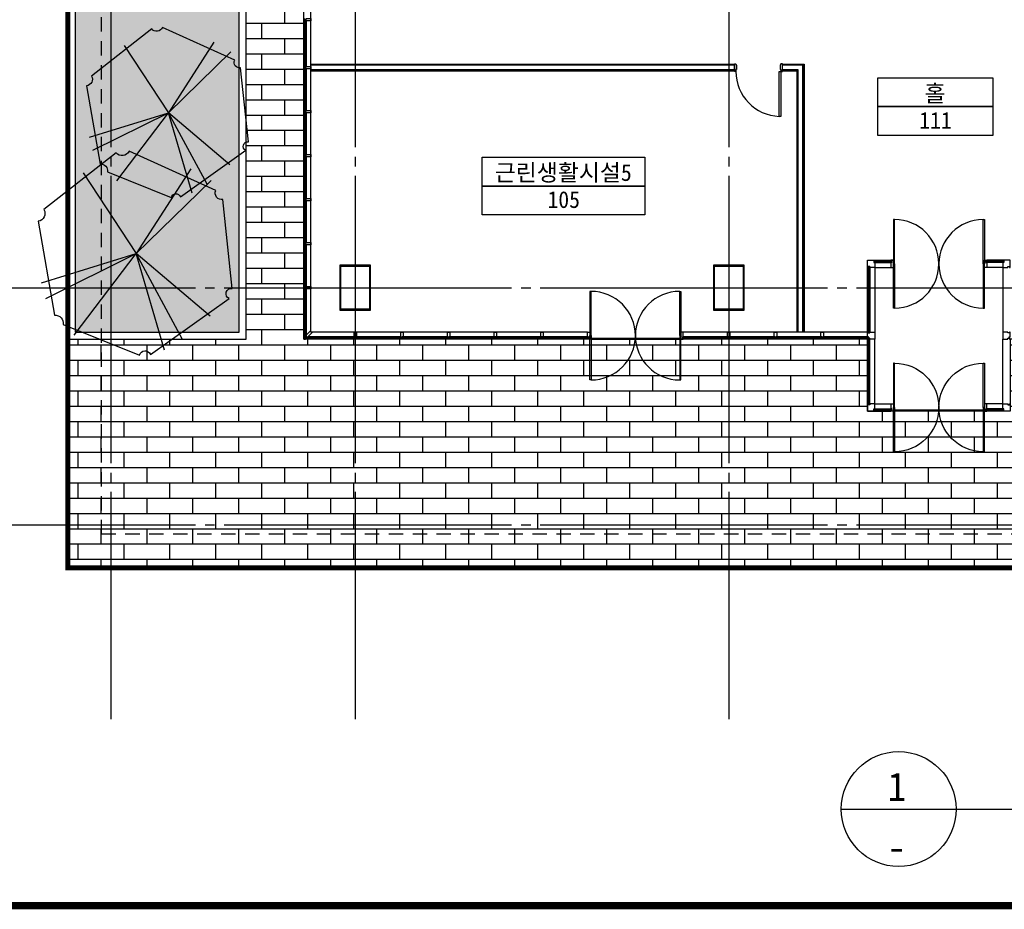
# Model space of a CAD drawing. Header units: millimetres. Extents: x 3753571 to 3837671, y -5256172 to -5196772.
# Tile 2 of 10: x 3771529 to 3792088, y -5254297 to -5235713. Entities that reach past the tile are written whole.
import ezdxf
from ezdxf.enums import TextEntityAlignment as Align

# ---------------------------------------------------------------- set-up
doc = ezdxf.new("R2010")
doc.units = ezdxf.units.MM
doc.header["$MEASUREMENT"] = 0
for name, pattern in [('ACAD_ISO05W100', [34, 24, -3, 0.5, -3, 0.5, -3]), ('CEN', [66, 60, -2, 2, -2]), ('HID', [5, 3, -2])]:
    doc.linetypes.add(name, pattern=pattern)
doc.layers.get('0').update_dxf_attribs({"linetype": 'CONTINUOUS'})
for name, color, linetype in [('3', 3, 'CONTINUOUS'), ('A_GE_FORM', 7, 'CONTINUOUS'), ('CEN', 13, 'CEN'), ('DO', 7, 'CONTINUOUS'), ('door', 4, 'CONTINUOUS'), ('FIN', 6, 'CONTINUOUS'), ('HA1', 8, 'CONTINUOUS'), ('HI', 4, 'HID'), ('PR', 3, 'ACAD_ISO05W100'), ('RBO', 1, 'CONTINUOUS'), ('SHEET_SD', 7, 'CONTINUOUS'), ('SY', 1, 'CONTINUOUS'), ('TE2', 2, 'CONTINUOUS'), ('WA1', 2, 'CONTINUOUS'), ('WA3', 7, 'CONTINUOUS'), ('WIN1', 4, 'CONTINUOUS'), ('WIN2', 9, 'CONTINUOUS')]:
    doc.layers.add(name, color=color, linetype=linetype)
doc.styles.add('돋움체', font='txt')

# ---------------------------------------------------------------- blocks, each defined once
blk = doc.blocks.new('CW-1')
at = {"layer": 'door'}
for points in [[(704860, -1026992), (704879, -1026992), (704879, -1026980), (704829, -1026980), (704829, -1026992), (704848, -1026992)], [(704848, -1027028), (704829, -1027028), (704829, -1027130), (704879, -1027130), (704879, -1027028), (704860, -1027028)], [(704848, -1026992), (704848, -1027028)], [(704860, -1026992), (704860, -1027028)]]:
    blk.add_lwpolyline(points, dxfattribs=at)
blk = doc.blocks.new('CW-2')
at = {"layer": 'WIN1'}
blk.add_lwpolyline([(705467, -982124), (705441, -982124), (705477, -982160), (705503, -982160), (705605, -982262), (705570, -982262), (705570, -982297), (705468, -982195), (705468, -982168), (705432, -982132), (705432, -982159), (705420, -982147), (705420, -982112), (705455, -982112), (705467, -982124)], dxfattribs=at)
blk = doc.blocks.new('D_1000 (160)')
at = {"layer": 'DO'}
for points in [[(734025, -989767), (734025, -989847), (734010, -989847), (734010, -989887), (733980, -989887), (733980, -989727), (734010, -989727), (734025, -989767)], [(734935, -989767), (734935, -989847), (734950, -989847), (734950, -989887), (734980, -989887), (734980, -989727), (734950, -989727), (734935, -989767)]]:
    blk.add_lwpolyline(points, dxfattribs=at)
blk.add_lwpolyline([(734950, -989887), (734950, -990826), (734915, -990826), (734915, -989887)], close=True, dxfattribs=at)
blk.add_arc((734950, -989887), 940, 180, 267.8662, dxfattribs=at)
blk = doc.blocks.new('CW-3')
at = {"layer": 'door'}
for points in [[(723064, -1003919), (723045, -1003919), (723045, -1003817), (723095, -1003817), (723095, -1003919), (723095, -1003919)], [(723095, -1003955), (723095, -1003955), (723095, -1003967), (723045, -1003967), (723045, -1003955), (723064, -1003955)], [(723064, -1003955), (723064, -1003919)], [(723095, -1003955), (723095, -1003919)]]:
    blk.add_lwpolyline(points, dxfattribs=at)
blk = doc.blocks.new('DO_2000')
at = {"layer": 'HA1'}
for p, q in [((636242, -1005289), (636242, -1005439)), ((636267, -1005419), (638117, -1005419)), ((636267, -1005439), (638117, -1005439))]:
    blk.add_line(p, q, dxfattribs=at)
at = {"layer": 'WIN1'}
for points in [[(636267, -1004439), (636242, -1004439), (636242, -1005364), (636267, -1005364)], [(638117, -1004439), (638142, -1004439), (638142, -1005364), (638117, -1005364)], [(636267, -1006289), (636242, -1006289), (636242, -1005364), (636267, -1005364)], [(638117, -1006289), (638142, -1006289), (638142, -1005364), (638117, -1005364)]]:
    blk.add_lwpolyline(points, close=True, dxfattribs=at)
for centre, start, end in [((636267, -1005364), 270, 90), ((638117, -1005364), 90, 270)]:
    blk.add_arc(centre, 925, start, end, dxfattribs=at)
at = {"layer": 'HA1'}
blk.add_blockref('CW-3', (-86853, -1472), dxfattribs=at)
at = {"layer": 'HA1', "xscale": -1}
blk.add_blockref('CW-3', (1361237, -1472), dxfattribs=at)
blk = doc.blocks.new('d_1900 1')
at = {"layer": 'HA1'}
blk.add_line((723707, -1182920), (723707, -1182770), dxfattribs=at)
at = {"layer": 'WIN1'}
for points in [[(721832, -1181920), (721807, -1181920), (721807, -1182845), (721832, -1182845)], [(723682, -1181920), (723707, -1181920), (723707, -1182845), (723682, -1182845)], [(721832, -1183770), (721807, -1183770), (721807, -1182845), (721832, -1182845)], [(723682, -1183770), (723707, -1183770), (723707, -1182845), (723682, -1182845)]]:
    blk.add_lwpolyline(points, close=True, dxfattribs=at)
for centre, start, end in [((721832, -1182845), 270, 90), ((723682, -1182845), 90, 270)]:
    blk.add_arc(centre, 925, start, end, dxfattribs=at)
at = {"layer": 'HA1', "xscale": -1, "rotation": 180}
blk.add_blockref('CW-3', (-1288, -2186737), dxfattribs=at)
at = {"layer": 'HA1', "rotation": 180}
blk.add_blockref('CW-3', (1446802, -2186737), dxfattribs=at)
blk = doc.blocks.new('청단풍_2')
at = {"color": 244}
for p in [(-0.2569, 0.39), (0.2642, 0.4102), (0.3628, 0.3538), (-0.4569, -0.1413), (-0.4372, -0.2178), (-0.2992, -0.3949), (0.1374, -0.4673), (0.2247, -0.415), (0.3571, -0.3023)]:
    blk.add_line(p, (0, 0), dxfattribs=at)
blk.add_lwpolyline([(0.4191, 0.2612, -0.619265), (0.3853, 0.3055), (-0.0344, 0.4947, -0.546637), (-0.0964, 0.4866), (-0.4457, 0.2129, -0.535549), (-0.4738, 0.1566), (-0.395, -0.2983, -0.500177), (-0.3527, -0.3426), (0.0163, -0.4915, -0.719746), (0.0698, -0.4875), (0.4501, -0.2178, -0.913641), (0.4642, -0.1695)], format="xyb", close=True)
blk = doc.blocks.new('sheet _서영')
at = {"layer": 'A_GE_FORM', "const_width": 1.5}
blk.add_lwpolyline([(-361868.49, -1059038.93), (-362670.49, -1059038.93), (-362670.49, -1058483.93), (-361868.49, -1058483.93)], close=True, dxfattribs=at)

msp = doc.modelspace()

# ---------------------------------------------------------------- hatches: boundary and pattern name
at = {"layer": 'HA1', "ltscale": 1000}
h = msp.add_hatch(dxfattribs=at)
h.set_pattern_fill('AR-BRSTD', color=256, scale=120)
h.set_pattern_definition([(0, (2862666.85, -4093561.58), (0, 320.04), []), (90, (2862666.85, -4093561.6), (-480, 320.04), [320.04, -320.04])])
h.paths.add_polyline_path([(3778334.29, -5217262.953), (3772534.29, -5217262.953), (3772534.29, -5221037.953), (3776259.29, -5221037.953), (3776259.29, -5242387.953), (3772534.29, -5242387.953), (3772534.29, -5247162.953), (3815734.29, -5247162.953), (3815734.29, -5217262.953), (3802234.29, -5217262.953)])
h.paths.add_polyline_path([(3810809.29, -5221037.953), (3810809.29, -5242387.953), (3792209.289, -5242387.953), (3792209.289, -5243887.952), (3789234.29, -5243887.953), (3789234.29, -5242387.953), (3777459.29, -5242387.953), (3777459.29, -5221037.953)], flags=16)
h.paths.add_polyline_path([(3786634.29, -5221662.953), (3786634.29, -5222562.953), (3786034.29, -5222562.953), (3786034.29, -5221662.953)], flags=0)
h.paths.add_polyline_path([(3793834.29, -5221662.953), (3794434.29, -5221662.953), (3794434.29, -5222562.953), (3793934.29, -5222562.953), (3793934.29, -5226662.953), (3794434.29, -5226662.953), (3794434.29, -5226762.953), (3793834.29, -5226762.953), (3793834.29, -5222562.953)], flags=0)
h.paths.add_polyline_path([(3778834.29, -5221662.953), (3778834.29, -5222562.953), (3778234.29, -5222562.953), (3778234.29, -5221662.953)], flags=0)
h.paths.add_polyline_path([(3785084.29, -5228562.953), (3789334.29, -5228562.953), (3789334.29, -5229562.953), (3789234.29, -5229562.953), (3789134.29, -5229562.953), (3789134.29, -5230862.953), (3789234.29, -5230862.953), (3789334.29, -5230862.953), (3789334.29, -5232562.953), (3789234.29, -5232562.953), (3789134.29, -5232562.953), (3789134.29, -5233862.953), (3789234.29, -5233862.953), (3789334.29, -5233862.953), (3789334.29, -5234862.953), (3785084.29, -5234862.953)], flags=0)
h.paths.add_polyline_path([(3789304.29, -5228592.953), (3789304.29, -5229532.953), (3789234.29, -5229532.953), (3789234.29, -5228662.953), (3786534.29, -5228662.953), (3786534.29, -5234762.953), (3789234.29, -5234762.953), (3789234.29, -5233892.953), (3789304.29, -5233892.953), (3789304.29, -5234832.953), (3784864.29, -5234832.953), (3784864.29, -5231942.953), (3784934.29, -5231942.953), (3784934.29, -5234762.953), (3786534.29, -5234762.953), (3786534.29, -5228662.953), (3784934.29, -5228662.953), (3784934.29, -5231132.953), (3784864.29, -5231132.953), (3784864.29, -5228592.953)], flags=0)
h.paths.add_polyline_path([(3782889.29, -5228562.953), (3782934.29, -5228562.953), (3783084.29, -5228562.953), (3783084.29, -5229982.953), (3782984.29, -5229982.953), (3782889.29, -5229982.953), (3782889.29, -5231082.953), (3782984.29, -5231082.953), (3783084.29, -5231082.953), (3783084.29, -5232342.953), (3782984.29, -5232342.953), (3782889.29, -5232342.953), (3782889.29, -5233442.953), (3782993.332, -5233442.953), (3783093.332, -5233442.953), (3783084.29, -5234862.953), (3782889.29, -5234862.953), (3782889.29, -5234762.953), (3778834.29, -5234762.953), (3778134.29, -5234762.953), (3778134.29, -5234262.953), (3778834.29, -5234262.953), (3778834.29, -5234572.953), (3782794.29, -5234572.953), (3782803.332, -5233472.953), (3782889.29, -5233472.953), (3782889.29, -5232342.953), (3782764.29, -5232342.953), (3782764.29, -5231837.953), (3781624.29, -5231837.953), (3781624.29, -5233442.953), (3781474.29, -5233442.953), (3780874.29, -5233442.953), (3780874.29, -5231837.953), (3779409.29, -5231837.953), (3779409.29, -5233037.953), (3779379.29, -5233037.953), (3779259.29, -5233037.953), (3779259.29, -5233007.953, 0.052994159), (3779245.885, -5232881.833), (3778667.054, -5233036.931), (3778659.29, -5233007.953), (3778659.29, -5233037.953), (3778509.29, -5233037.953), (3778359.29, -5233037.953), (3778359.29, -5233007.953, 0.052994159), (3778345.885, -5232881.833), (3777767.054, -5233036.931), (3777759.29, -5233007.953), (3778338.845, -5232852.661), (3778346.61, -5232881.639), (3778345.885, -5232881.833, -0.052994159), (3778359.29, -5233007.953), (3778479.29, -5233007.953), (3778479.29, -5231837.953), (3781474.29, -5231837.953), (3781474.29, -5233442.953), (3781624.29, -5233442.953), (3781624.29, -5231837.953), (3782764.29, -5231837.953), (3782764.29, -5232342.953), (3782889.29, -5232342.953), (3782889.29, -5231082.953), (3782764.29, -5231082.953), (3782764.29, -5231587.953), (3781624.29, -5231587.953), (3781624.29, -5229982.953), (3781474.29, -5229982.953), (3781474.29, -5231587.953), (3778479.29, -5231587.953), (3778479.29, -5231467.953), (3778479.29, -5230417.953), (3778359.29, -5230417.953, -0.052994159), (3778345.885, -5230544.072), (3778346.61, -5230544.266), (3778338.845, -5230573.244), (3777759.29, -5230417.953), (3777609.29, -5230417.953), (3777609.29, -5230387.953), (3777759.29, -5230387.953), (3777759.29, -5230417.953), (3777767.054, -5230388.975), (3778345.885, -5230544.072, 0.052994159), (3778359.29, -5230417.953), (3778359.29, -5230387.953), (3778509.29, -5230387.953), (3778659.29, -5230387.953), (3778659.29, -5230417.953), (3778667.054, -5230388.975), (3779245.885, -5230544.072, 0.052994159), (3779259.29, -5230417.953), (3779259.29, -5230387.953), (3779409.29, -5230387.953), (3779409.29, -5230417.953), (3779409.29, -5231587.953), (3780874.29, -5231587.953), (3780874.29, -5229982.953), (3781474.29, -5229982.953), (3781624.29, -5229982.953), (3781624.29, -5231587.953), (3782764.29, -5231587.953), (3782764.29, -5231082.953), (3782889.29, -5231082.953), (3782889.29, -5229952.953), (3782794.29, -5229952.953), (3782794.29, -5228852.953), (3778834.29, -5228852.953), (3778834.29, -5229162.953), (3778134.29, -5229162.953), (3778134.29, -5228662.953), (3778834.29, -5228662.953), (3782889.29, -5228662.953)], flags=0)
h.paths.add_polyline_path([(3792384.29, -5228562.953), (3795384.29, -5228562.953), (3795384.29, -5231162.953), (3798884.29, -5231162.953), (3798884.29, -5231062.953), (3799334.542, -5231062.953), (3799334.542, -5231162.953), (3795384.29, -5231162.953), (3795384.29, -5234862.953), (3792384.29, -5234862.953)], flags=0)
h.paths.add_polyline_path([(3795854.29, -5228592.953), (3795854.29, -5228662.953), (3792584.29, -5228662.953), (3792584.29, -5234762.953), (3795954.29, -5234762.953), (3795954.29, -5234832.953), (3792414.29, -5234832.953), (3792414.29, -5228592.953)], flags=0)
h.paths.add_polyline_path([(3782984.29, -5231112.953), (3783054.29, -5231112.953), (3783054.29, -5232312.953), (3782984.29, -5232312.953)], flags=0)
h.paths.add_polyline_path([(3789234.29, -5230892.953), (3789304.29, -5230892.953), (3789304.29, -5232532.953), (3789234.29, -5232532.953)], flags=0)
h.paths.add_polyline_path([(3779379.29, -5231467.953), (3779379.29, -5231587.953), (3778509.29, -5231587.953), (3778509.29, -5231467.953)], flags=0)
h.paths.add_polyline_path([(3796914.29, -5228592.953), (3799554.29, -5228592.953), (3799554.29, -5228662.953), (3796914.29, -5228662.953)], flags=0)
h.paths.add_polyline_path([(3801634.29, -5221662.953), (3802234.29, -5221662.953), (3802234.29, -5222562.953), (3801634.29, -5222562.953)], flags=0)
h.paths.add_polyline_path([(3800614.29, -5228592.953), (3802154.29, -5228592.953), (3802154.29, -5228662.953), (3801584.29, -5228662.953), (3801584.29, -5234762.953), (3803184.29, -5234762.953), (3803184.29, -5228662.953), (3802964.29, -5228662.953), (3802964.29, -5228592.953), (3803404.29, -5228592.953), (3803404.29, -5234832.953), (3796764.29, -5234832.953), (3796764.29, -5234762.953), (3801584.29, -5234762.953), (3801584.29, -5228662.953), (3800614.29, -5228662.953)], flags=0)
h.paths.add_polyline_path([(3793834.29, -5236662.953), (3794434.29, -5236662.953), (3794434.29, -5236762.953), (3793934.29, -5236762.953), (3793934.29, -5240862.953), (3794434.29, -5240862.953), (3794434.29, -5241762.953), (3793834.29, -5241762.953), (3793834.29, -5240862.953)], flags=0)
h.paths.add_polyline_path([(3786634.29, -5240862.953), (3786634.29, -5241762.953), (3786034.29, -5241762.953), (3786034.29, -5240862.953)], flags=0)
h.paths.add_polyline_path([(3778834.29, -5240862.953), (3778834.29, -5241762.953), (3778234.29, -5241762.953), (3778234.29, -5240862.953)], flags=0)
h.paths.add_polyline_path([(3809434.29, -5221662.953), (3810034.29, -5221662.953), (3810034.29, -5222562.953), (3809434.29, -5222562.953)], flags=0)
h.paths.add_polyline_path([(3809434.29, -5228662.953), (3810134.29, -5228662.953), (3810134.29, -5229162.953), (3809434.29, -5229162.953)], flags=0)
h.paths.add_polyline_path([(3801634.29, -5240862.953), (3802234.29, -5240862.953), (3802234.29, -5241762.953), (3801634.29, -5241762.953)], flags=0)
h.paths.add_polyline_path([(3809434.29, -5234262.953), (3810134.29, -5234262.953), (3810134.29, -5234762.953), (3809434.29, -5234762.953)], flags=0)
h.paths.add_polyline_path([(3809434.29, -5240862.953), (3810034.29, -5240862.953), (3810034.29, -5241762.953), (3809434.29, -5241762.953)], flags=0)
at = {"layer": 'HA1'}
h = msp.add_hatch(dxfattribs=at)
h.set_pattern_fill('AR-SAND', color=256, scale=150)
h.set_pattern_definition([(37.5, (2862666.85, -4093561.58), (-9.449004, 289.023565), [0, -228, 0, -255, 0, -243.75]), (7.5, (2862666.85, -4093561.58), (265.46651, 423.32191), [0, -123, 0, -205.5, 0, -78.75]), (327.5, (2862482.35, -4093561.58), (467.12128, 0.84886), [0, -75, 0, -270, 0, -352.5]), (317.5, (2862482.35, -4093561.58), (450.91899, 131.65133), [0, -37.5, 0, -177, 0, -202.5])])
h.paths.add_polyline_path([(3772684.29, -5242237.953), (3776109.29, -5242237.953), (3776109.29, -5221187.953), (3772684.29, -5221187.953)])

# ---------------------------------------------------------------- linework, layer by layer
at = {"layer": 'CEN', "ltscale": 100}
for p, q in [((3773434.29, -5205977.477), (3773434.29, -5250325.917)), ((3778534.29, -5205977.477), (3778534.29, -5250325.917)), ((3786334.29, -5205977.477), (3786334.29, -5250325.917)), ((3769198.874, -5241312.953), (3820057.54, -5241312.953)), ((3769198.874, -5246262.953), (3820057.54, -5246262.953))]:
    msp.add_line(p, q, dxfattribs=at)
at = {"layer": 'FIN'}
for points in [[(3777609.29, -5236638.953), (3786454.29, -5236638.953), (3786454.29, -5236786.953), (3777609.29, -5236786.953)], [(3777609.29, -5236650.953), (3786454.29, -5236650.953)], [(3787760.29, -5242237.953), (3787760.29, -5236786.953), (3787454.29, -5236786.953), (3787454.29, -5236638.953), (3787908.29, -5236638.953), (3787908.29, -5242237.953)], [(3787454.29, -5236650.953), (3787896.29, -5236650.953), (3787896.29, -5242237.953)], [(3786454.29, -5236774.953), (3777609.29, -5236774.953)], [(3787772.29, -5242237.953), (3787772.29, -5236774.953), (3787454.29, -5236774.953)]]:
    msp.add_lwpolyline(points, dxfattribs=at)
for points in [[(3778214.289, -5241782.94), (3778854.289, -5241782.94), (3778854.289, -5240842.94), (3778214.289, -5240842.94)], [(3786014.298, -5241782.953), (3786654.298, -5241782.953), (3786654.298, -5240842.953), (3786014.298, -5240842.953)]]:
    msp.add_lwpolyline(points, close=True, dxfattribs=at)
at = {"layer": 'HA1'}
for p, q in [((3783434.289, -5242237.953), (3783434.29, -5242387.953)), ((3783459.289, -5242367.953), (3785309.289, -5242367.953)), ((3783459.289, -5242387.953), (3785309.289, -5242387.953))]:
    msp.add_line(p, q, dxfattribs=at)
msp.add_lwpolyline([(3772534.29, -5242387.953), (3776259.29, -5242387.953), (3776259.29, -5221037.953), (3772534.29, -5221037.953), (3772534.29, -5242387.953)], dxfattribs=at)
at = {"layer": 'HA1', "ltscale": 1000}
msp.add_lwpolyline([(3789234.29, -5243887.953), (3789234.29, -5242387.953), (3777459.29, -5242387.953), (3777459.29, -5221037.953), (3810809.29, -5221037.953), (3810809.29, -5221037.953), (3810809.29, -5242387.953), (3792209.289, -5242387.953), (3792209.289, -5243887.952), (3789234.29, -5243887.953)], dxfattribs=at)
at = {"layer": 'HA1'}
msp.add_lwpolyline([(3772684.29, -5242237.953), (3776109.29, -5242237.953), (3776109.29, -5221187.953), (3772684.29, -5221187.953)], close=True, dxfattribs=at)
at = {"layer": 'HI', "ltscale": 100}
msp.add_lwpolyline([(3802234.29, -5216962.953), (3815034.29, -5216962.953), (3815034.29, -5246462.953), (3773234.29, -5246462.953), (3773234.29, -5216962.953), (3802234.29, -5216962.953)], dxfattribs=at)
at = {"layer": 'PR', "ltscale": 100, "const_width": 100}
msp.add_lwpolyline([(3772534.29, -5209862.953), (3815734.29, -5209862.953), (3815734.29, -5247162.953), (3772534.29, -5247162.953)], close=True, dxfattribs=at)
at = {"layer": 'RBO'}
for points in [[(3789444.821, -5237529.716), (3789444.821, -5236929.716), (3791844.821, -5236929.716), (3791844.821, -5237529.716)], [(3789444.821, -5238129.716), (3789444.821, -5237529.716), (3791844.821, -5237529.716), (3791844.821, -5238129.716)], [(3781182.046, -5239187.227), (3781182.046, -5238587.227), (3784582.046, -5238587.227), (3784582.046, -5239187.227)], [(3781182.046, -5239787.227), (3781182.046, -5239187.227), (3784582.046, -5239187.227), (3784582.046, -5239787.227)]]:
    msp.add_lwpolyline(points, close=True, dxfattribs=at)
at = {"layer": 'SY'}
msp.add_line((3788682.551, -5252202.431), (3799586.028, -5252202.431), dxfattribs=at)
msp.add_circle((3789882.551, -5252202.431), 1200, dxfattribs=at)
at = {"layer": 'WA1'}
for points in [[(3778234.29, -5240862.953), (3778834.29, -5240862.953), (3778834.29, -5241762.953), (3778234.29, -5241762.953)], [(3786034.29, -5240862.953), (3786634.29, -5240862.953), (3786634.29, -5241762.953), (3786034.29, -5241762.953)]]:
    msp.add_lwpolyline(points, close=True, dxfattribs=at)
at = {"layer": 'WA3'}
for p, q in [((3786454.29, -5236762.953), (3786454.29, -5236662.953)), ((3787454.29, -5236762.953), (3787454.29, -5236662.953))]:
    msp.add_line(p, q, dxfattribs=at)
for points in [[(3786454.29, -5236662.953), (3777609.29, -5236662.953)], [(3786454.29, -5236762.953), (3777609.29, -5236762.953)], [(3787884.29, -5242237.953), (3787884.29, -5236662.953), (3787454.29, -5236662.953)], [(3787784.29, -5242237.953), (3787784.29, -5236762.953), (3787454.29, -5236762.953)]]:
    msp.add_lwpolyline(points, dxfattribs=at)
at = {"layer": 'WIN1'}
for p, q in [((3777471.29, -5236687.953), (3777471.29, -5235737.953)), ((3777489.29, -5235718.953), (3777489.29, -5236706.953)), ((3777507.29, -5235737.953), (3777507.29, -5236687.953)), ((3777471.29, -5237607.953), (3777471.29, -5236737.953)), ((3777489.29, -5236718.953), (3777489.29, -5237626.953)), ((3777507.29, -5236737.953), (3777507.29, -5237607.953)), ((3777471.29, -5238527.953), (3777471.29, -5237657.953)), ((3777489.29, -5237638.953), (3777489.29, -5238546.953)), ((3777507.29, -5237657.953), (3777507.29, -5238527.953)), ((3777471.29, -5239447.953), (3777471.29, -5238577.953)), ((3777489.29, -5238558.953), (3777489.29, -5239466.953)), ((3777507.29, -5238577.953), (3777507.29, -5239447.953)), ((3777471.29, -5240367.953), (3777471.29, -5239497.953)), ((3777489.29, -5239478.953), (3777489.29, -5240386.953)), ((3777507.29, -5239497.953), (3777507.29, -5240367.953)), ((3777471.29, -5241287.953), (3777471.29, -5240417.953)), ((3777489.29, -5240398.953), (3777489.29, -5241306.953)), ((3777507.29, -5240417.953), (3777507.29, -5241287.953)), ((3789246.289, -5240868.953), (3789246.29, -5242256.953)), ((3789264.289, -5240868.953), (3789264.29, -5242256.953)), ((3789282.289, -5240868.953), (3789282.29, -5242256.953)), ((3789740.79, -5240767.953), (3789365.29, -5240767.953)), ((3789384.289, -5240749.953), (3789721.79, -5240749.953)), ((3789384.289, -5240785.953), (3789721.79, -5240785.953)), ((3791702.789, -5240767.953), (3792078.289, -5240767.953)), ((3792059.289, -5240749.953), (3791721.789, -5240749.953)), ((3792059.289, -5240785.953), (3791721.789, -5240785.953)), ((3789246.29, -5242187.953), (3789246.289, -5240937.953)), ((3777471.29, -5242340.597), (3777471.29, -5241337.953)), ((3777489.29, -5241318.953), (3777489.29, -5242349.468)), ((3777507.29, -5241337.953), (3777507.29, -5242304.597)), ((3778528.289, -5242357.953), (3777497.775, -5242357.953)), ((3777506.645, -5242375.953), (3778509.289, -5242375.953)), ((3778509.289, -5242339.953), (3777542.645, -5242339.953)), ((3778540.29, -5242357.953), (3779502.643, -5242357.953)), ((3779483.643, -5242339.953), (3778559.29, -5242339.953)), ((3778559.29, -5242375.953), (3779483.643, -5242375.953)), ((3779515.289, -5242357.953), (3780477.643, -5242357.953)), ((3780458.643, -5242339.953), (3779534.289, -5242339.953)), ((3779534.29, -5242375.953), (3780458.643, -5242375.953)), ((3780490.289, -5242357.953), (3781452.643, -5242357.953)), ((3781433.643, -5242339.953), (3780509.289, -5242339.953)), ((3780509.29, -5242375.953), (3781433.643, -5242375.953)), ((3781465.289, -5242357.953), (3782427.643, -5242357.953)), ((3782408.643, -5242339.953), (3781484.289, -5242339.953)), ((3781484.29, -5242375.953), (3782408.643, -5242375.953)), ((3782440.289, -5242357.953), (3783402.643, -5242357.953)), ((3783383.643, -5242339.953), (3782459.289, -5242339.953)), ((3782459.29, -5242375.953), (3783383.643, -5242375.953)), ((3785365.289, -5242357.953), (3786327.643, -5242357.953)), ((3786308.643, -5242339.953), (3785384.289, -5242339.953)), ((3785384.29, -5242375.953), (3786308.643, -5242375.953)), ((3786340.289, -5242357.953), (3787302.643, -5242357.953)), ((3787283.643, -5242339.953), (3786359.289, -5242339.953)), ((3786359.29, -5242375.953), (3787283.643, -5242375.953)), ((3787315.289, -5242357.953), (3788277.643, -5242357.953)), ((3788258.643, -5242339.953), (3787334.289, -5242339.953)), ((3787334.29, -5242375.953), (3788258.643, -5242375.953)), ((3788290.289, -5242357.953), (3789252.643, -5242357.953)), ((3789233.643, -5242339.953), (3788309.289, -5242339.953)), ((3788309.29, -5242375.953), (3789233.643, -5242375.953)), ((3789246.289, -5243756.952), (3789246.29, -5242368.953)), ((3789246.29, -5242437.953), (3789246.289, -5243687.953)), ((3789264.289, -5243756.952), (3789264.29, -5242368.953)), ((3789282.289, -5243756.952), (3789282.29, -5242368.953)), ((3789740.79, -5243857.952), (3789365.29, -5243857.953)), ((3789384.289, -5243839.953), (3789721.79, -5243839.953)), ((3789384.289, -5243875.953), (3789721.79, -5243875.953)), ((3791702.789, -5243857.952), (3792078.289, -5243857.953)), ((3792059.289, -5243839.953), (3791721.789, -5243839.953)), ((3792059.289, -5243875.953), (3791721.789, -5243875.953))]:
    msp.add_line(p, q, dxfattribs=at)
for points in [[(3789384.289, -5240749.953), (3789365.29, -5240749.953), (3789365.29, -5240785.953), (3789384.289, -5240785.953), (3789384.29, -5240887.953), (3789282.289, -5240887.953), (3789282.289, -5240868.953), (3789246.289, -5240868.953), (3789246.289, -5240887.953), (3789234.29, -5240887.953), (3789234.29, -5240737.953), (3789384.289, -5240737.953)], [(3789384.289, -5240737.953), (3789384.289, -5240767.953)], [(3792059.289, -5240737.953), (3792059.289, -5240749.953)], [(3792059.489, -5240749.953), (3792078.489, -5240749.953), (3792078.489, -5240785.953), (3792059.289, -5240785.953), (3792059.289, -5240887.953), (3792161.289, -5240887.953), (3792161.289, -5240868.953), (3792197.289, -5240868.953), (3792197.289, -5240887.953), (3792209.289, -5240887.953), (3792209.289, -5240737.953), (3792059.289, -5240737.953)], [(3789234.29, -5242387.953), (3789234.29, -5242375.953), (3789253.289, -5242375.953), (3789253.289, -5242339.953), (3789234.289, -5242339.953), (3789234.289, -5242237.953), (3789246.29, -5242237.953), (3789246.29, -5242256.953), (3789282.29, -5242256.953), (3789282.29, -5242237.953), (3789384.289, -5242237.953), (3789384.289, -5242387.953), (3789282.29, -5242387.953), (3789282.29, -5242368.953), (3789246.29, -5242368.953), (3789246.29, -5242387.953), (3789234.29, -5242387.953)], [(3792209.289, -5242387.953), (3792209.289, -5242375.953), (3792190.289, -5242375.953), (3792190.289, -5242339.953), (3792209.289, -5242339.953), (3792209.289, -5242237.953), (3792197.289, -5242237.953), (3792197.289, -5242256.953), (3792161.289, -5242256.953), (3792161.289, -5242237.952), (3792059.289, -5242237.953), (3792059.289, -5242387.953), (3792161.289, -5242387.952), (3792161.289, -5242368.953), (3792197.289, -5242368.953), (3792197.289, -5242387.953), (3792209.289, -5242387.953)], [(3789384.289, -5243875.953), (3789365.29, -5243875.953), (3789365.29, -5243839.953), (3789384.289, -5243839.953), (3789384.29, -5243737.953), (3789282.289, -5243737.953), (3789282.289, -5243756.952), (3789246.289, -5243756.952), (3789246.289, -5243737.953), (3789234.29, -5243737.953), (3789234.29, -5243887.953), (3789384.289, -5243887.953)], [(3792059.289, -5243875.953), (3792078.289, -5243875.953), (3792078.289, -5243839.953), (3792059.289, -5243839.953), (3792059.289, -5243737.952), (3792161.289, -5243737.952), (3792161.289, -5243756.952), (3792197.289, -5243756.952), (3792197.289, -5243737.952), (3792209.289, -5243737.952), (3792209.289, -5243887.952), (3792059.289, -5243887.952)], [(3789384.289, -5243887.953), (3789384.289, -5243875.953)], [(3792059.289, -5243887.952), (3792059.289, -5243875.953)]]:
    msp.add_lwpolyline(points, dxfattribs=at)
for points in [[(3783459.289, -5241387.953), (3783434.289, -5241387.953), (3783434.289, -5242312.953), (3783459.289, -5242312.953)], [(3785309.289, -5241387.953), (3785334.289, -5241387.953), (3785334.289, -5242312.953), (3785309.289, -5242312.953)], [(3783459.289, -5243237.953), (3783434.289, -5243237.953), (3783434.289, -5242312.953), (3783459.289, -5242312.953)], [(3785309.289, -5243237.953), (3785334.289, -5243237.953), (3785334.289, -5242312.953), (3785309.289, -5242312.953)]]:
    msp.add_lwpolyline(points, close=True, dxfattribs=at)
for centre, start, end in [((3783459.289, -5242312.953), 270, 90), ((3785309.289, -5242312.953), 90, 270)]:
    msp.add_arc(centre, 925, start, end, dxfattribs=at)
at = {"layer": 'WIN2'}
for p, q in [((3789384.289, -5240737.953), (3789721.79, -5240737.953)), ((3792059.289, -5240737.953), (3791721.789, -5240737.953)), ((3789234.29, -5242237.953), (3789234.29, -5240887.953)), ((3789384.29, -5240887.953), (3789384.29, -5242237.953)), ((3789384.29, -5240887.953), (3789721.79, -5240887.953)), ((3792059.289, -5240887.953), (3791721.789, -5240887.953)), ((3792059.289, -5240887.953), (3792059.289, -5242237.953)), ((3789234.29, -5242387.953), (3789234.29, -5243737.953)), ((3789384.29, -5243737.953), (3789384.29, -5242387.953)), ((3792059.289, -5243737.952), (3792059.289, -5242387.953)), ((3789384.29, -5243737.953), (3789721.79, -5243737.952)), ((3792059.289, -5243737.952), (3791721.789, -5243737.952)), ((3789384.289, -5243887.953), (3789721.79, -5243887.952)), ((3792059.289, -5243887.952), (3791721.789, -5243887.952))]:
    msp.add_line(p, q, dxfattribs=at)
for points in [[(3783384.29, -5242387.953), (3777459.29, -5242387.953), (3777459.29, -5221037.953), (3783434.29, -5221037.953)], [(3783384.289, -5242237.953), (3777609.29, -5242237.953), (3777609.29, -5221187.953), (3783384.289, -5221187.953)], [(3789234.289, -5242237.953), (3785384.289, -5242237.953)], [(3789234.29, -5242387.953), (3785384.289, -5242387.953)]]:
    msp.add_lwpolyline(points, dxfattribs=at)

# ---------------------------------------------------------------- block references
for p, xscale, yscale, zscale in [((3774632.767, -5237657.703), 3600, 3600, 3600), ((3773961.05, -5240599.053), 4320, 4320, 4320)]:
    msp.add_blockref('청단풍_2', p, dxfattribs=dict(xscale=xscale, yscale=yscale, zscale=zscale))
at = {"layer": '3', "xscale": 100, "yscale": 100, "zscale": 100}
msp.add_blockref('sheet _서영', (40022570.4, 100649671.693), dxfattribs=at)
at = {"layer": 'HA1'}
for name, p in [('D_1000 (160)', (3052474.405, -4246905.964)), ('d_1900 1', (3067964.852, -4057968.111)), ('CW-3', (3060339.25, -4238420.915))]:
    msp.add_blockref(name, p, dxfattribs=at)
at = {"layer": 'HA1', "xscale": -1, "rotation": 180}
msp.add_blockref('CW-2', (3072039.25, -6224499.942), dxfattribs=at)
at = {"layer": 'HA1', "xscale": -1}
msp.add_blockref('CW-3', (4508429.329, -4238420.915), dxfattribs=at)
at = {"layer": 'WIN1', "xscale": -1}
for p, rotation in [((2750479.142, -4530859.391), 90), ((2750479.142, -4531859.391), 90), ((2750479.142, -4532779.391), 90), ((2750479.142, -4533699.391), 90), ((2750479.142, -4534619.391), 90), ((2750479.142, -4535539.391), 90), ((2750479.142, -4536459.391), 90), ((3073680.728, -6269368.1), 180), ((3074655.727, -6269368.1), 180), ((3075630.727, -6269368.1), 180), ((3076605.727, -6269368.1), 180), ((3077580.727, -6269368.1), 180), ((3081480.727, -6269368.1), 180), ((3082455.727, -6269368.1), 180), ((3083430.727, -6269368.1), 180)]:
    msp.add_blockref('CW-1', p, dxfattribs=dict(at, rotation=rotation))
msp.add_blockref('DO_2000', (4427913.946, -4238449.14), dxfattribs=at)

# ---------------------------------------------------------------- texts
at = {"layer": 'SHEET_SD', "color": 3, "style": '돋움체'}
for s, p in [('1', (3789846.968, -5251735.766)), ('-', (3789841.475, -5252996.34))]:
    msp.add_text(s, height=600, dxfattribs=at).set_placement(p, align=Align.MIDDLE)
at = {"layer": 'TE2', "style": '돋움체'}
for s, p in [('홀', (3790640.69, -5237243.553)), ('111', (3790651.112, -5237816.194)), ('근린생활시설5', (3782877.915, -5238901.064)), ('105', (3782888.338, -5239473.706))]:
    msp.add_text(s, height=350, dxfattribs=at).set_placement(p, align=Align.MIDDLE)

doc.saveas('drawing.dxf')
